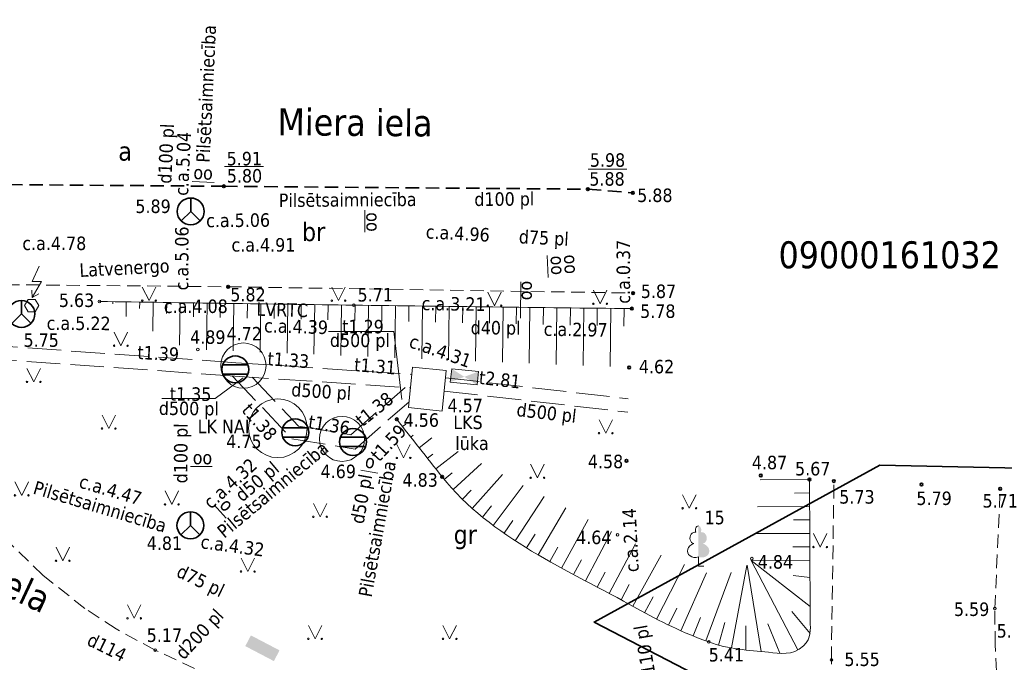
# Model space of a CAD drawing. Header units: metres. Extents: x 479801 to 960259, y 275948 to 557431.
# Tile 15 of 48: x 483252 to 483288, y 276227 to 276250. Entities that reach past the tile are written whole.
import ezdxf
from ezdxf.enums import TextEntityAlignment as Align

# ---------------------------------------------------------------- set-up
doc = ezdxf.new("R2010")
doc.units = ezdxf.units.M
for name, pattern in [('ADTI_0', [2, 1, 1]), ('ADTI_2', [0.75, 0.5, -0.25]), ('ADTI_3', [1.625, 1.25, -0.375])]:
    doc.linetypes.add(name, pattern=pattern)
for name, color, linetype, lineweight in [('APGR_SARK_####_####_#', 1, 'ADTI_0', 35), ('APGS_ACRL_####_TKST_#', 240, 'ADTI_0', 9), ('CELI_CAPM_####_####_#', 7, 'ADTI_2', 35), ('CELI_CMAL_####_####_#', 7, 'ADTI_2', 9), ('CELI_CSEG_####_TKST_#', 7, 'ADTI_0', 9), ('CELI_IELA_####_TKST_#', 7, 'ADTI_0', 35), ('CKOM_ELEM_####_####_#', 135, 'ADTI_0', 9), ('ELEK_ELEM_####_####_#', 7, 'ADTI_0', 35), ('GAZE_VADP_VSP2_TKST_#', 240, 'ADTI_0', 9), ('LKAN_ELEM_####_####_#', 34, 'ADTI_0', 35), ('RELJ_AATZ_####_TKST_#', 7, 'ADTI_0', 9), ('RELJ_ELEM_####_####_#', 7, 'ADTI_0', 35), ('RELJ_NOGA_####_####_#', 7, 'ADTI_0', 9), ('ROBZ_PROJ_####_TKST_#', 5, 'Continuous', 9), ('TERT_ELEM_####_####_#', 3, 'ADTI_0', 9)]:
    doc.layers.add(name, color=color, linetype=linetype, lineweight=lineweight)
for name, color, linetype, lineweight, true_color in [('LKAN_DETP_PAST_####_#', 7, 'ADTI_0', 9, 0x965c00), ('LKAN_DETV_PAST_####_#', 7, 'ADTI_0', 0, 0x965c00), ('LKAN_ELEM_PAST_TKST_#', 7, 'ADTI_0', 9, 0x965c00), ('LKAN_VADP_PAST_KONT_#', 7, 'ADTI_3', 9, 0x965c00), ('LKAN_VADP_PAST_TKST_#', 7, 'ADTI_0', 9, 0x965c00), ('SAKK_ELEM_####_####_#', 5, 'ADTI_0', 35, 0x0000ff), ('SAKK_ELEM_####_TKST_#', 5, 'ADTI_0', 9, 0x0000ff), ('SAKK_IZVK_####_TKST_#', 5, 'ADTI_0', 9, 0x0000ff), ('SAKK_KKAN_####_TKST_#', 5, 'ADTI_0', 9, 0x0000ff), ('SAKT_ELEM_####_####_#', 7, 'ADTI_0', 35, 0x00b400), ('SKAN_VADP_SPDK_TKST_I', 7, 'ADTI_0', 9, 0x5a5a00), ('TERT_DIAM_####_TKST_#', 7, 'ADTI_0', 9, 0x00e100)]:
    doc.layers.add(name, color=color, linetype=linetype, lineweight=lineweight, true_color=true_color)
doc.styles.add('Tahoma_05_CB', font='tahoma.ttf', dxfattribs={"height": 0.5})
doc.styles.add('Tahoma_05_LB', font='tahoma.ttf', dxfattribs={"height": 0.5})
doc.styles.add('Tahoma_05_LT', font='tahoma.ttf', dxfattribs={"height": 0.5})
doc.styles.add('Tahoma_07_CC', font='tahoma.ttf', dxfattribs={"height": 0.7})
doc.styles.add('Tahoma_1_LB', font='tahoma.ttf', dxfattribs={"height": 1})

# ---------------------------------------------------------------- blocks, each defined once
blk = doc.blocks.new('PKT')
at = {"layer": 'RELJ_ELEM_####_####_#', "color": 7, "linetype": 'Continuous', "lineweight": 35}
blk.add_circle((0, 0), 0.05, dxfattribs=at)
blk = doc.blocks.new('PKT_1')
at = {"layer": 'RELJ_ELEM_####_####_#', "color": 7, "linetype": 'Continuous', "lineweight": 20, "ltscale": 0.7}
blk.add_circle((0, 0), 0.05, dxfattribs=at)
blk = doc.blocks.new('LAPUKO')
at = {"layer": 'TERT_ELEM_####_####_#', "linetype": 'Continuous', "lineweight": 9, "true_color": 0x00e100}
h = blk.add_hatch(color=92, dxfattribs=at)
edge = h.paths.add_edge_path()
edge.add_line((0, 1.5), (0, 0.347))
edge.add_ellipse((0.09, 0.593), major_axis=(-0.307, 0.095), ratio=0.814445, start_angle=87.7296, end_angle=270)
edge.add_ellipse((0.128, 1.055), major_axis=(0.039, -0.212), ratio=0.861323, start_angle=0, end_angle=180)
edge.add_line((0.09, 1.268), (0.089, 1.269))
edge.add_ellipse((0, 1.35), major_axis=(0, -0.15), ratio=0.707107, start_angle=57.0494, end_angle=179.7836)
at = {"layer": 'TERT_ELEM_####_####_#', "color": 92, "linetype": 'Continuous', "lineweight": 9, "true_color": 0x00e100}
for p, q in [((0, 0.347), (0, 0)), ((0, 0), (0.2, 0))]:
    blk.add_line(p, q, dxfattribs=at)
at = {"layer": 'TERT_ELEM_####_####_#', "color": 92, "linetype": 'Continuous', "lineweight": 9, "true_color": 0x00e100, "extrusion": (0, 0, -1)}
for centre, major_axis, ratio, start_param, end_param in [((0, 1.35), (0, -0.15), 0.707107, 0.995701, 3.137816), ((-0.128, 1.055), (-0.039, -0.212), 0.861323, 0, 3.141593)]:
    blk.add_ellipse(centre, major_axis=major_axis, ratio=ratio, start_param=start_param, end_param=end_param, dxfattribs=at)
at = {"layer": 'TERT_ELEM_####_####_#', "color": 92, "linetype": 'Continuous', "lineweight": 9, "true_color": 0x00e100}
blk.add_ellipse((-0.09, 0.593), major_axis=(0.307, 0.095), ratio=0.814445, start_param=1.570796, end_param=4.752015, dxfattribs=at)
blk = doc.blocks.new('KABST')
at = {"layer": 'CKOM_ELEM_####_####_#', "color": 7, "linetype": 'Continuous', "lineweight": 9}
blk.add_line((0.023, 0.3), (0.264, 0.439), dxfattribs=at)
blk.add_lwpolyline([(0.272, 1.462), (0.023, 0.899), (0.359, 0.899), (0.023, 0.3), (0.001, 0.57)], dxfattribs=at)
blk.add_lwpolyline([(-0.133, -0.23), (0.133, -0.23), (0.266, 0), (0.133, 0.231), (-0.133, 0.231), (-0.266, 0), (-0.133, -0.23)], close=True, dxfattribs=at)
blk = doc.blocks.new('ELSKAP')
at = {"layer": 'ELEK_ELEM_####_####_#', "color": 56, "linetype": 'Continuous', "lineweight": 9, "true_color": 0x878700, "extrusion": (0, 0, -1)}
blk.add_solid([(0.6, 0.225), (-0.6, 0.225), (0.6, -0.225), (-0.6, -0.225)], dxfattribs=at)
blk = doc.blocks.new('LKAKA')
at = {"layer": 'LKAN_ELEM_####_####_#', "color": 34, "linetype": 'Continuous', "lineweight": 35, "true_color": 0x965c00}
for p, q in [((-0.468, 0.175), (0.468, 0.175)), ((-0.468, -0.175), (0.468, -0.175))]:
    blk.add_line(p, q, dxfattribs=at)
blk.add_circle((0, 0), 0.5, dxfattribs=at)
blk = doc.blocks.new('SKAKA')
at = {"layer": 'SAKK_ELEM_####_####_#', "color": 5, "linetype": 'Continuous', "lineweight": 35, "true_color": 0x0000ff}
blk.add_line((0, 0), (0.354, -0.354), dxfattribs=at)
blk.add_lwpolyline([(0, 0.5), (0, 0), (-0.354, -0.354)], dxfattribs=at)
blk.add_circle((0, 0), 0.5, dxfattribs=at)
blk = doc.blocks.new('STSKAP')
at = {"layer": 'SAKT_ELEM_####_####_#', "color": 5, "linetype": 'Continuous', "lineweight": 9, "true_color": 0x0000ff}
blk.add_lwpolyline([(-0.5, 0.25), (0.5, 0.25), (0.5, -0.25), (-0.5, -0.25), (-0.5, 0.25)], close=True, dxfattribs=at)
at = {"layer": 'SAKT_ELEM_####_####_#', "color": 5, "linetype": 'Continuous', "lineweight": 9, "true_color": 0x0000ff, "extrusion": (0, 0, -1)}
blk.add_solid([(0, 0), (0.5, 0.25), (0.5, -0.25)], dxfattribs=at)
at = {"layer": 'SAKT_ELEM_####_####_#', "color": 5, "linetype": 'Continuous', "lineweight": 9, "true_color": 0x0000ff}
blk.add_solid([(0, 0), (0.5, -0.25), (0.5, 0.25)], dxfattribs=at)
blk = doc.blocks.new('MAURS')
at = {"layer": 'TERT_ELEM_####_####_#', "color": 92, "linetype": 'Continuous', "lineweight": 9, "true_color": 0x00e100}
for p, q in [((-0.25, 0.5), (0, 0)), ((0, 0), (0.25, 0.5))]:
    blk.add_line(p, q, dxfattribs=at)
for centre, radius in [((-0.25, 0), 0.028), ((0.25, 0), 0.0263)]:
    blk.add_circle(centre, radius, dxfattribs=at)

msp = doc.modelspace()

# ---------------------------------------------------------------- linework, layer by layer
at = {"layer": 'APGR_SARK_####_####_#'}
msp.add_lwpolyline([(483514.21906, 276039.38801), (483509.46102, 276036.62137), (483479.78774, 276019.92067), (483421.53255, 276114.97655), (483394.89693, 276145.1528), (483381.929, 276155.434), (483312.74564, 276207.45583), (483272.863, 276228.124), (483283.479, 276233.951), (483302.04675, 276233.55658)], dxfattribs=at)
at = {"layer": 'CELI_CAPM_####_####_#'}
msp.add_lwpolyline([(483243.3271, 276244.08349), (483246.31444, 276244.11312), (483249.63492, 276244.3789), (483259.11186, 276244.30481), (483272.63343, 276244.19726), (483274.30454, 276244.05782)], dxfattribs=at)
at = {"layer": 'CELI_CMAL_####_####_#'}
for points in [[(483250.264, 276240.658), (483259.26915, 276240.57463), (483274.31304, 276240.33993)], [(483281.7189, 276217.5544), (483281.682, 276226.715), (483281.77791, 276233.36001)], [(483297.962, 276207.83), (483296.91985, 276208.62809), (483295.99751, 276209.39274), (483295.06435, 276210.21331), (483294.41048, 276210.86059), (483293.85493, 276211.41055), (483293.09765, 276212.24401), (483292.42472, 276213.05418), (483291.55211, 276214.2459), (483290.95033, 276215.17364), (483290.32519, 276216.28409), (483289.8975, 276217.15514), (483289.607, 276217.805), (483288.9865, 276219.46587), (483288.50827, 276221.1536), (483288.0104, 276223.93512), (483287.8519, 276225.53616), (483287.7697, 276227.28751), (483287.755, 276228.628), (483287.95622, 276233.07279)], [(483281.7189, 276217.5544), (483280.61169, 276216.5645), (483280.34177, 276216.48109), (483280.07798, 276216.4362), (483279.81061, 276216.42528), (483279.54404, 276216.44851), (483279.28258, 276216.50551), (483277.68897, 276217.16809), (483259.38001, 276225.76082), (483256.555, 276227.085), (483255.10906, 276227.86723), (483253.94535, 276228.6286), (483252.38954, 276229.86381), (483251.01034, 276231.19626)]]:
    msp.add_lwpolyline(points, dxfattribs=at)
at = {"layer": 'LKAN_DETP_PAST_####_#'}
for centre, radius in [((483259.83725, 276237.64721), 0.83989), ((483261.11647, 276235.31974), 1.09071), ((483263.5017, 276234.92405), 0.83654)]:
    msp.add_circle(centre, radius, dxfattribs=at)
at = {"layer": 'LKAN_DETV_PAST_####_#'}
for p, q in [((483266.121, 276237.591), (483265.97, 276236.086)), ((483267.37581, 276237.4651), (483266.121, 276237.591)), ((483267.37581, 276237.4651), (483267.226, 276235.972)), ((483265.97, 276236.086), (483267.22481, 276235.9601))]:
    msp.add_line(p, q, dxfattribs=at)
at = {"layer": 'LKAN_VADP_PAST_KONT_#'}
for p, q in [((483259.55175, 276237.75337), (483240.60075, 276239.10237)), ((483259.51625, 276237.25463), (483240.56525, 276238.60363)), ((483259.55053, 276237.75345), (483266.09381, 276237.31998)), ((483259.41976, 276237.2615), (483261.64082, 276234.93088)), ((483259.51747, 276237.25455), (483266.04386, 276236.8222)), ((483260.15747, 276237.21215), (483261.88718, 276235.39712)), ((483267.35226, 276237.19489), (483274.13343, 276236.4173)), ((483263.83237, 276235.07776), (483265.84749, 276236.8352)), ((483267.29529, 276236.69814), (483274.11905, 276235.91567)), ((483263.98363, 276234.54624), (483265.99118, 276236.29708)), ((483261.88718, 276235.39712), (483263.83237, 276235.07776)), ((483261.64082, 276234.93088), (483263.98363, 276234.54624))]:
    msp.add_line(p, q, dxfattribs=at)
at = {"layer": 'LKAN_VADP_PAST_TKST_#', "ltscale": 0.7}
for p, q in [((483258.79289, 276236.4295), (483259.83321, 276237.19003)), ((483256.80065, 276236.4295), (483258.79289, 276236.4295))]:
    msp.add_line(p, q, dxfattribs=at)
for points in [[(483265.42894, 276238.90786), (483263.00112, 276238.90786)], [(483265.72131, 276236.39344), (483265.42894, 276238.90786)]]:
    msp.add_lwpolyline(points, dxfattribs=at)
at = {"layer": 'RELJ_AATZ_####_TKST_#'}
for p, q in [((483259.13855, 276245.03895), (483260.57892, 276245.03895)), ((483272.64286, 276244.94004), (483274.08323, 276244.94004))]:
    msp.add_line(p, q, dxfattribs=at)
at = {"layer": 'RELJ_NOGA_####_####_#'}
for p, q in [((483254.48599, 276240.026), (483254.48597, 276240.025)), ((483254.98593, 276240.01869), (483254.98475, 276239.93812)), ((483255.48588, 276240.01138), (483255.47803, 276239.47422)), ((483255.98583, 276240.00407), (483255.98229, 276239.76235)), ((483256.48577, 276239.99676), (483256.47006, 276238.92244)), ((483256.98572, 276239.98945), (483256.97983, 276239.58658)), ((483257.48566, 276239.98214), (483257.4626, 276238.40467)), ((483257.98561, 276239.97483), (483257.97811, 276239.46147)), ((483258.48556, 276239.96752), (483258.46018, 276238.23198)), ((483258.9855, 276239.96021), (483258.97783, 276239.43551)), ((483259.48545, 276239.95295), (483259.46, 276238.19043)), ((483259.9854, 276239.94573), (483259.97771, 276239.41291)), ((483260.48535, 276239.93851), (483260.4595, 276238.14888)), ((483260.9853, 276239.9313), (483260.97748, 276239.39034)), ((483261.48524, 276239.92408), (483261.45901, 276238.10734)), ((483261.98519, 276239.91702), (483261.97749, 276239.36787)), ((483262.48514, 276239.91), (483262.45926, 276238.06576)), ((483262.9851, 276239.90307), (483262.97749, 276239.34564)), ((483263.48505, 276239.89625), (483263.4595, 276238.02419)), ((483263.985, 276239.88945), (483263.97754, 276239.32363)), ((483264.48496, 276239.88285), (483264.45988, 276237.98261)), ((483264.98492, 276239.87625), (483264.97734, 276239.30193)), ((483265.48487, 276239.86978), (483265.46039, 276237.94102)), ((483265.98483, 276239.86343), (483265.97743, 276239.28048)), ((483266.48479, 276239.85708), (483266.45995, 276237.89948)), ((483266.98475, 276239.85074), (483266.97724, 276239.25913)), ((483267.48471, 276239.84439), (483267.4595, 276237.85793)), ((483267.98468, 276239.83827), (483267.97732, 276239.23792)), ((483268.48464, 276239.83214), (483268.45995, 276237.81635)), ((483268.9846, 276239.82602), (483268.97714, 276239.21689)), ((483269.48456, 276239.81989), (483269.45952, 276237.7748)), ((483269.98453, 276239.81377), (483269.97696, 276239.19585)), ((483270.48449, 276239.80765), (483270.45908, 276237.73326)), ((483270.98445, 276239.80152), (483270.97678, 276239.17481)), ((483271.48441, 276239.7954), (483271.45865, 276237.69171)), ((483271.98438, 276239.78928), (483271.97659, 276239.15377)), ((483272.48434, 276239.78315), (483272.45821, 276237.65016)), ((483272.9843, 276239.77703), (483272.97641, 276239.13274)), ((483273.48426, 276239.77091), (483273.45778, 276237.60862)), ((483273.98423, 276239.76478), (483273.97623, 276239.1117)), ((483265.74878, 276235.3805), (483265.8702, 276235.47649)), ((483266.05887, 276234.98827), (483266.14791, 276235.05866)), ((483266.36896, 276234.59604), (483266.84111, 276234.96931)), ((483266.67905, 276234.20381), (483266.8733, 276234.35738)), ((483266.98914, 276233.81158), (483267.81202, 276234.46213)), ((483267.62697, 276233.04178), (483268.68233, 276234.00751)), ((483267.29999, 276233.41995), (483267.59477, 276233.65886)), ((483268.34009, 276232.34137), (483269.46343, 276233.59948)), ((483269.11593, 276231.71094), (483270.22815, 276233.20002)), ((483280.86925, 276233.41752), (483279.04091, 276233.40832)), ((483267.97455, 276232.68244), (483268.3036, 276233.01899)), ((483269.937, 276231.14042), (483271.01705, 276232.78791)), ((483280.87177, 276232.91752), (483280.30623, 276232.91468)), ((483268.72133, 276232.01794), (483269.05767, 276232.43301)), ((483270.78891, 276230.61691), (483271.81734, 276232.36987)), ((483280.87428, 276232.41753), (483278.9324, 276232.40776)), ((483269.52176, 276231.41892), (483269.85156, 276231.89167)), ((483271.66029, 276230.12638), (483272.64509, 276231.93747)), ((483280.8768, 276231.91754), (483280.2772, 276231.91452)), ((483270.3599, 276230.87369), (483270.67348, 276231.38714)), ((483272.54211, 276229.6548), (483273.50808, 276231.48667)), ((483280.87931, 276231.41754), (483278.82388, 276231.4072)), ((483271.22276, 276230.36838), (483271.52481, 276230.90422)), ((483273.42644, 276229.18794), (483274.40702, 276231.03417)), ((483280.88183, 276230.91755), (483280.24817, 276230.91436)), ((483274.30614, 276228.71246), (483275.36108, 276230.60892)), ((483272.10036, 276229.88903), (483272.39311, 276230.436)), ((483275.18523, 276228.2359), (483276.22491, 276230.26048)), ((483277.97504, 276227.16064), (483278.5398, 276230.2175)), ((483278.55735, 276230.22999), (483279.07081, 276227.02571)), ((483280.88434, 276230.41755), (483278.70555, 276230.40659)), ((483278.70555, 276230.40659), (483280.89297, 276228.70214)), ((483278.70555, 276230.40659), (483280.43958, 276227.09391)), ((483272.98438, 276229.42157), (483273.27477, 276229.97203)), ((483276.08598, 276227.8019), (483277.04669, 276229.95144)), ((483277.0122, 276227.42541), (483277.95505, 276229.96246)), ((483280.2649, 276229.84981), (483280.88755, 276229.78106)), ((483273.86738, 276228.95222), (483274.16998, 276229.51222)), ((483274.74359, 276228.47031), (483275.06443, 276229.05613)), ((483275.63247, 276228.01238), (483275.93474, 276228.6393)), ((483280.21007, 276228.51742), (483280.8882, 276227.69943)), ((483276.54589, 276227.60579), (483276.82256, 276228.29034)), ((483277.48746, 276227.27068), (483277.71799, 276228.11071)), ((483278.50255, 276227.98446), (483278.50255, 276227.08219)), ((483279.31715, 276228.055), (483279.76477, 276226.96255))]:
    msp.add_line(p, q, dxfattribs=at)
for points, knots in [([(483254.48599, 276240.026), (483257.63832, 276239.98067), (483260.79062, 276239.93231), (483263.943, 276239.89), (483267.38602, 276239.84379), (483270.82913, 276239.80417), (483274.27219, 276239.76126)], [0, 0, 0, 0, 0.47796645, 0.47796645, 0.47796645, 1, 1, 1, 1]), ([(483265.53409, 276235.65206), (483266.09648, 276234.9407), (483266.65886, 276234.22934), (483267.22125, 276233.51798), (483269.02477, 276231.23672), (483271.87631, 276230.0737), (483274.44939, 276228.63277), (483275.32044, 276228.14499), (483276.15808, 276227.73064), (483277.1258, 276227.3842), (483277.86359, 276227.12008), (483278.60534, 276227.06485), (483279.34482, 276227.00255), (483279.77924, 276226.96595), (483280.21461, 276226.85155), (483280.64504, 276227.24551), (483280.95439, 276227.52865), (483280.89728, 276227.84564), (483280.89569, 276228.16252), (483280.88688, 276229.91418), (483280.87806, 276231.66585), (483280.86925, 276233.41752)], [0, 0, 0, 0, 0.11251768, 0.11251768, 0.11251768, 0.47334909, 0.47334909, 0.47334909, 0.59549816, 0.59549816, 0.59549816, 0.68862422, 0.68862422, 0.68862422, 0.7433323, 0.7433323, 0.7433323, 0.78265072, 0.78265072, 0.78265072, 1, 1, 1, 1]), ([(483287.38712, 276206.08885), (483287.13237, 276206.14706), (483286.86881, 276206.22434), (483286.66788, 276206.40079), (483286.28155, 276206.74005), (483285.98531, 276207.13988), (483285.62613, 276207.49022), (483285.37591, 276207.73428), (483285.11317, 276207.96651), (483284.86881, 276208.21765), (483284.78438, 276208.30443), (483284.70716, 276208.39769), (483284.62907, 276208.49001), (483284.54997, 276208.58352), (483284.48304, 276208.68604), (483284.40412, 276208.78067), (483284.25179, 276208.96334), (483284.08668, 276209.14742), (483283.87406, 276209.25221), (483282.55036, 276209.90466), (483281.21964, 276210.52707), (483279.88411, 276211.14681), (483278.54972, 276211.76602), (483277.21415, 276212.38264), (483275.88082, 276213.00407), (483269.77024, 276215.85205), (483263.6685, 276218.71903), (483257.55756, 276221.56639), (483256.22913, 276222.18536), (483254.89788, 276222.79817), (483253.56494, 276223.40744), (483252.23301, 276224.01624), (483250.89621, 276224.61405), (483249.55731, 276225.2074), (483248.21628, 276225.8017), (483246.86976, 276226.38303), (483245.52533, 276226.96969), (483244.17559, 276227.55868), (483242.82498, 276228.13333), (483241.45965, 276228.69772), (483241.12235, 276228.83715), (483240.76202, 276228.93254), (483240.39889, 276228.9544), (483239.74865, 276228.99353), (483239.09842, 276229.03266), (483238.44818, 276229.07179)], [0, 0, 0, 0, 0.01438751, 0.01438751, 0.01438751, 0.04205036, 0.04205036, 0.04205036, 0.06132165, 0.06132165, 0.06132165, 0.06798058, 0.06798058, 0.06798058, 0.07472571, 0.07472571, 0.07472571, 0.08774552, 0.08774552, 0.08774552, 0.16880506, 0.16880506, 0.16880506, 0.24979486, 0.24979486, 0.24979486, 0.62096656, 0.62096656, 0.62096656, 0.70165394, 0.70165394, 0.70165394, 0.78227956, 0.78227956, 0.78227956, 0.86303368, 0.86303368, 0.86303368, 0.94410692, 0.94410692, 0.94410692, 0.96413581, 0.96413581, 0.96413581, 1, 1, 1, 1])]:
    msp.add_open_spline(points, degree=3, knots=knots, dxfattribs=at)
at = {"layer": 'SAKK_IZVK_####_TKST_#'}
for p, q in [((483258.75061, 276244.44666), (483257.93109, 276244.48495)), ((483271.16188, 276240.91374), (483271.11878, 276241.73775)), ((483270.1432, 276240.75128), (483270.13112, 276239.41303)), ((483264.82991, 276233.64701), (483264.20062, 276233.76086))]:
    msp.add_line(p, q, dxfattribs=at)
at = {"layer": 'SAKK_IZVK_####_TKST_#', "ltscale": 0.7}
for p, q in [((483264.35422, 276243.41665), (483264.35422, 276242.60438)), ((483257.87119, 276233.90211), (483258.67898, 276233.90211)), ((483258.75434, 276232.47701), (483259.19728, 276231.97557))]:
    msp.add_line(p, q, dxfattribs=at)

# ---------------------------------------------------------------- block references
at = {"layer": 'CKOM_ELEM_####_####_#', "color": 7, "linetype": 'Continuous', "lineweight": 9, "ltscale": 0.7, "true_color": 0xffffff}
msp.add_blockref('KABST', (483251.97092, 276239.87423), dxfattribs=at)
at = {"layer": 'ELEK_ELEM_####_####_#', "color": 56, "linetype": 'Continuous', "lineweight": 9, "ltscale": 0.7, "true_color": 0x878700, "rotation": 332.3749456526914}
msp.add_blockref('ELSKAP', (483260.543, 276227.151), dxfattribs=at)
at = {"layer": 'LKAN_ELEM_####_####_#', "color": 34, "linetype": 'Continuous', "lineweight": 20, "ltscale": 0.7, "true_color": 0x965c00}
for p in [(483259.534, 276237.504), (483261.764, 276235.164), (483263.908, 276234.812)]:
    msp.add_blockref('LKAKA', p, dxfattribs=at)
at = {"layer": 'RELJ_ELEM_####_####_#', "color": 7, "linetype": 'Continuous', "lineweight": 20, "ltscale": 0.7, "true_color": 0xffffff}
for name, p in [('PKT', (483259.11186, 276244.30481)), ('PKT', (483272.63343, 276244.19726)), ('PKT', (483274.30454, 276244.05782)), ('PKT', (483259.26915, 276240.57463)), ('PKT_1', (483254.48599, 276240.026)), ('PKT', (483274.31304, 276240.33993)), ('PKT_1', (483263.943, 276239.89)), ('PKT', (483274.27219, 276239.76126)), ('PKT_1', (483258.147, 276238.245)), ('PKT', (483274.16674, 276237.57915)), ('PKT', (483265.53409, 276235.65206)), ('PKT', (483274.06735, 276234.11211)), ('PKT', (483267.22125, 276233.51798)), ('PKT', (483279.05772, 276233.56327)), ('PKT', (483280.86925, 276233.41752)), ('PKT', (483281.77791, 276233.36001)), ('PKT', (483285.03236, 276233.23497)), ('PKT', (483287.95622, 276233.07279)), ('PKT_1', (483273.741, 276231.365)), ('PKT_1', (483278.723, 276230.477)), ('PKT_1', (483287.755, 276228.628)), ('PKT_1', (483277.1258, 276227.3842))]:
    msp.add_blockref(name, p, dxfattribs=at)
at = {"layer": 'RELJ_ELEM_####_####_#', "color": 7, "linetype": 'Continuous', "lineweight": 20, "ltscale": 0.7, "true_color": 0xffffff, "rotation": 90}
for p in [(483256.555, 276227.085), (483281.682, 276226.715)]:
    msp.add_blockref('PKT_1', p, dxfattribs=at)
at = {"layer": 'SAKK_ELEM_####_####_#', "color": 5, "linetype": 'Continuous', "lineweight": 20, "ltscale": 0.7, "true_color": 0x0000ff}
for p in [(483257.879, 276243.37), (483251.59089, 276239.56743), (483257.86939, 276231.71315)]:
    msp.add_blockref('SKAKA', p, dxfattribs=at)
at = {"layer": 'SAKT_ELEM_####_####_#', "color": 5, "linetype": 'Continuous', "lineweight": 9, "ltscale": 0.7, "true_color": 0x0000ff, "rotation": 354.0125375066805}
msp.add_blockref('STSKAP', (483268.046, 276237.229), dxfattribs=at)
at = {"layer": 'TERT_ELEM_####_####_#', "color": 92, "linetype": 'Continuous', "lineweight": 9, "ltscale": 0.7, "true_color": 0x00e100}
for name, p in [('MAURS', (483256.33005, 276240.05882)), ('MAURS', (483263.37198, 276240.05882)), ('MAURS', (483273.09082, 276239.94201)), ('MAURS', (483269.16698, 276239.8713)), ('MAURS', (483255.28223, 276238.38377)), ('MAURS', (483252.04577, 276237.04094)), ('MAURS', (483254.83388, 276235.30978)), ('MAURS', (483273.29883, 276235.13653)), ('MAURS', (483265.78778, 276234.21991)), ('MAURS', (483270.75901, 276233.48146)), ('MAURS', (483251.59946, 276232.82836)), ('MAURS', (483257.17602, 276232.49039)), ('MAURS', (483276.40417, 276232.34841)), ('MAURS', (483262.6848, 276232.03104)), ('LAPUKO', (483276.7411, 276230.1953)), ('MAURS', (483281.26669, 276230.90841)), ('MAURS', (483253.1239, 276230.39825)), ('MAURS', (483260, 276230)), ('MAURS', (483255.77999, 276228.26176)), ('MAURS', (483262.5, 276227.5)), ('MAURS', (483267.5, 276227.5))]:
    msp.add_blockref(name, p, dxfattribs=at)

# ---------------------------------------------------------------- texts
at = {"layer": 'APGS_ACRL_####_TKST_#', "style": 'Tahoma_05_CB'}
for s, rotation, p in [('c.a.4.96', 357.025064, (483267.78968, 276242.30964)), ('d75 pl', 357.025064, (483270.98528, 276242.14357)), ('d75 pl', 334.208469, (483258.1413, 276229.43269))]:
    msp.add_text(s, height=0.5, rotation=rotation, dxfattribs=at).set_placement(p, align=Align.CENTER)
for s, p in [('c.a.4.78', (483252.81138, 276241.93776)), ('c.a.4.91', (483260.58036, 276241.88109))]:
    msp.add_text(s, height=0.5, dxfattribs=at).set_placement(p, align=Align.CENTER)
at = {"layer": 'CELI_CSEG_####_TKST_#', "style": 'Tahoma_07_CC'}
for s, p in [('a', (483255.44202, 276245.60787)), ('br', (483262.44493, 276242.61786)), ('gr', (483268.08149, 276231.37336))]:
    msp.add_text(s, height=0.7, dxfattribs=at).set_placement(p, align=Align.MIDDLE_CENTER)
at = {"layer": 'CELI_IELA_####_TKST_#', "style": 'Tahoma_1_LB'}
for s, rotation, p in [('Miera iela', 359.54428, (483261.09963, 276246.20154)), ('Romas iela', 334.876229, (483246.47362, 276231.19507))]:
    msp.add_text(s, height=1, rotation=rotation, dxfattribs=at).set_placement(p)
at = {"layer": 'GAZE_VADP_VSP2_TKST_#', "style": 'Tahoma_05_CB'}
msp.add_text('d114', height=0.5, rotation=333.795372, dxfattribs=at).set_placement((483254.65755, 276226.96072), align=Align.CENTER)
at = {"layer": 'LKAN_ELEM_PAST_TKST_#', "style": 'Tahoma_05_LB'}
for s, p in [('4.72', (483259.20874, 276238.58077)), ('4.57', (483267.42183, 276235.91589)), ('LKS', (483267.63486, 276235.2895)), ('LK NAI', (483258.13774, 276235.13523)), ('4.75', (483259.19766, 276234.58151)), ('4.69', (483262.70471, 276233.46815))]:
    msp.add_text(s, height=0.5, dxfattribs=at).set_placement(p)
at = {"layer": 'LKAN_ELEM_PAST_TKST_#', "insert": (483267.71002, 276234.50219), "char_height": 0.5, "attachment_point": 7, "line_spacing_factor": 0.6, "style": 'Tahoma_05_LB'}
msp.add_mtext('lūka', dxfattribs=at)
at = {"layer": 'LKAN_VADP_PAST_TKST_#', "style": 'Tahoma_05_CB'}
for s, rotation, p in [('d500 pl', 359.754746, (483264.1637, 276238.33674)), ('d500 pl', 359.423794, (483257.80735, 276235.80654)), ('d500 pl', 353.458552, (483271.07139, 276235.64694)), ('d200 pl', 46.942393, (483258.38109, 276227.5088))]:
    msp.add_text(s, height=0.5, rotation=rotation, dxfattribs=at).set_placement(p, align=Align.CENTER)
msp.add_text('d500 pl', height=0.5, rotation=356.209885, dxfattribs=at).set_placement((483262.74729, 276236.93932), align=Align.TOP_CENTER)
at = {"layer": 'LKAN_VADP_PAST_TKST_#', "char_height": 0.5, "attachment_point": 8, "line_spacing_factor": 0.6, "style": 'Tahoma_05_CB'}
for s, insert, rotation in [('t1.29', (483264.27989, 276238.83722), 359.754746), ('t1.39', (483256.65967, 276237.84371), 357.149227), ('t1.33', (483261.48946, 276237.59602), 355.923636), ('t1.31', (483264.71063, 276237.36878), 355.306711), ('t2.81', (483269.33368, 276236.87092), 353.458552), ('t1.35', (483257.87276, 276236.33127), 359.453916), ('t1.38', (483264.86487, 276235.82734), 38.939183), ('t1.38', (483260.24327, 276235.38489), 311.132631), ('t1.36', (483262.9814, 276235.18919), 350.691803), ('t1.59', (483265.41505, 276234.60347), 46.942393)]:
    msp.add_mtext(s, dxfattribs=dict(at, insert=insert, rotation=rotation))
at = {"layer": 'RELJ_AATZ_####_TKST_#', "style": 'Tahoma_05_LT'}
for s, p in [('5.91', (483259.21514, 276245.58261)), ('5.98', (483272.70887, 276245.53034)), ('5.80', (483259.22012, 276244.94538)), ('5.88', (483272.68992, 276244.82841)), ('5.88', (483274.46774, 276244.22112)), ('5.82', (483259.35035, 276240.53342)), ('5.71', (483264.07611, 276240.52678)), ('5.87', (483274.60135, 276240.65702)), ('5.63', (483252.97975, 276240.32358)), ('5.78', (483274.57697, 276239.91787)), ('4.89', (483257.85806, 276238.95517)), ('4.62', (483274.52918, 276237.8594)), ('4.56', (483265.78945, 276235.87461)), ('4.58', (483272.63404, 276234.33715)), ('4.87', (483278.72822, 276234.29971)), ('5.67', (483280.33267, 276234.06868)), ('4.83', (483265.74676, 276233.64986)), ('5.73', (483281.97561, 276233.02207)), ('5.79', (483284.8429, 276232.97121)), ('5.71', (483287.30035, 276232.87588)), ('4.64', (483272.19815, 276231.51928)), ('4.84', (483278.94728, 276230.6076)), ('5.59', (483286.23669, 276228.85007)), ('5.42', (483287.82484, 276228.04695)), ('5.17', (483256.24414, 276227.88546)), ('5.41', (483277.12389, 276227.15979)), ('5.55', (483282.16791, 276226.99164))]:
    msp.add_text(s, height=0.5, dxfattribs=at).set_placement(p, align=Align.TOP_LEFT)
at = {"layer": 'ROBZ_PROJ_####_TKST_#', "style": 'Tahoma_1_LB'}
msp.add_text('09000161032', height=1, dxfattribs=at).set_placement((483279.71963, 276241.26243))
at = {"layer": 'SAKK_ELEM_####_TKST_#', "style": 'Tahoma_05_LB'}
for s, p in [('5.89', (483255.82273, 276243.3134)), ('5.75', (483251.66723, 276238.34445)), ('4.81', (483256.24519, 276230.80205))]:
    msp.add_text(s, height=0.5, dxfattribs=at).set_placement(p)
at = {"layer": 'SAKK_IZVK_####_TKST_#', "style": 'Tahoma_05_LB'}
for s, rotation, p in [('oo', 357.324994, (483257.97037, 276244.5781)), ('oo', 270.507937, (483264.40358, 276243.33773)), ('oo', 272.994357, (483271.2449, 276241.72021)), ('oo', 272.994357, (483271.74335, 276241.75856)), ('oo', 89.482762, (483270.54884, 276240.07149)), ('oo', 359.676743, (483257.95371, 276233.9857)), ('o', 349.745669, (483264.32576, 276233.87408)), ('o', 313.464962, (483258.91479, 276232.4387))]:
    msp.add_text(s, height=0.5, rotation=rotation, dxfattribs=at).set_placement(p)
at = {"layer": 'SAKK_KKAN_####_TKST_#', "style": 'Tahoma_05_CB'}
for s, rotation, p in [('Pilsētsaimniecība', 87.276563, (483258.70082, 276247.72698)), ('d100 pl', 87.276563, (483257.20786, 276245.5053)), ('c.a.5.04', 87.276563, (483257.83548, 276245.12987)), ('Pilsētsaimniecība', 0.412753, (483263.71293, 276243.55372)), ('d100 pl', 0.507937, (483269.53254, 276243.58315)), ('c.a.5.06', 0.507937, (483259.64116, 276242.79395)), ('c.a.5.06', 89.676743, (483257.79375, 276241.62606)), ('Latvenergo', 2.994357, (483255.42865, 276241.02302)), ('c.a.3.21', 359.25585, (483267.64398, 276239.69069)), ('LVRTC', 358.305941, (483261.27135, 276239.47212)), ('c.a.5.22', 359.668247, (483253.71423, 276238.96784)), ('c.a.4.39', 358.305941, (483261.78514, 276238.84937)), ('d40 pl', 359.482762, (483269.20453, 276238.80301)), ('c.a.2.97', 359.25585, (483272.17881, 276238.73804)), ('c.a.4.31', 340.572733, (483267.07161, 276237.95206)), ('d100 pl', 89.676743, (483257.75807, 276234.3874)), ('Pilsētsaimniecība', 39.898537, (483261.0852, 276232.85189)), ('Pilsētsaimniecība', 79.745669, (483265.05292, 276231.53825)), ('d50 pl', 39.898537, (483260.50199, 276233.15422)), ('c.a.4.47', 343.412658, (483254.82965, 276232.792)), ('d50 pl', 79.745669, (483264.46331, 276232.65346)), ('Pilsētsaimniecība', 343.412658, (483254.44014, 276232.16977)), ('c.a.4.32', 352.311549, (483259.40048, 276230.71096))]:
    msp.add_text(s, height=0.5, rotation=rotation, dxfattribs=at).set_placement(p, align=Align.CENTER)
msp.add_text('c.a.4.08', height=0.5, dxfattribs=at).set_placement((483258.06857, 276239.60087), align=Align.CENTER)
at = {"layer": 'SAKK_KKAN_####_TKST_#', "insert": (483259.51861, 276233.08116), "char_height": 0.5, "attachment_point": 8, "rotation": 42.115779, "line_spacing_factor": 0.6, "style": 'Tahoma_05_CB'}
msp.add_mtext('c.a.4.32', dxfattribs=at)
at = {"layer": 'SKAN_VADP_SPDK_TKST_I', "style": 'Tahoma_05_CB'}
for s, rotation, p in [('c.a.0.37', 90.045733, (483274.20242, 276241.13227)), ('c.a.2.14', 92.809533, (483274.47055, 276231.17471)), ('d110 pl', 99.664434, (483275.01714, 276226.95171))]:
    msp.add_text(s, height=0.5, rotation=rotation, dxfattribs=at).set_placement(p, align=Align.CENTER)
at = {"layer": 'TERT_DIAM_####_TKST_#', "style": 'Tahoma_05_LB'}
msp.add_text('15', height=0.5, dxfattribs=at).set_placement((483276.96961, 276231.75427))

doc.saveas('drawing.dxf')
